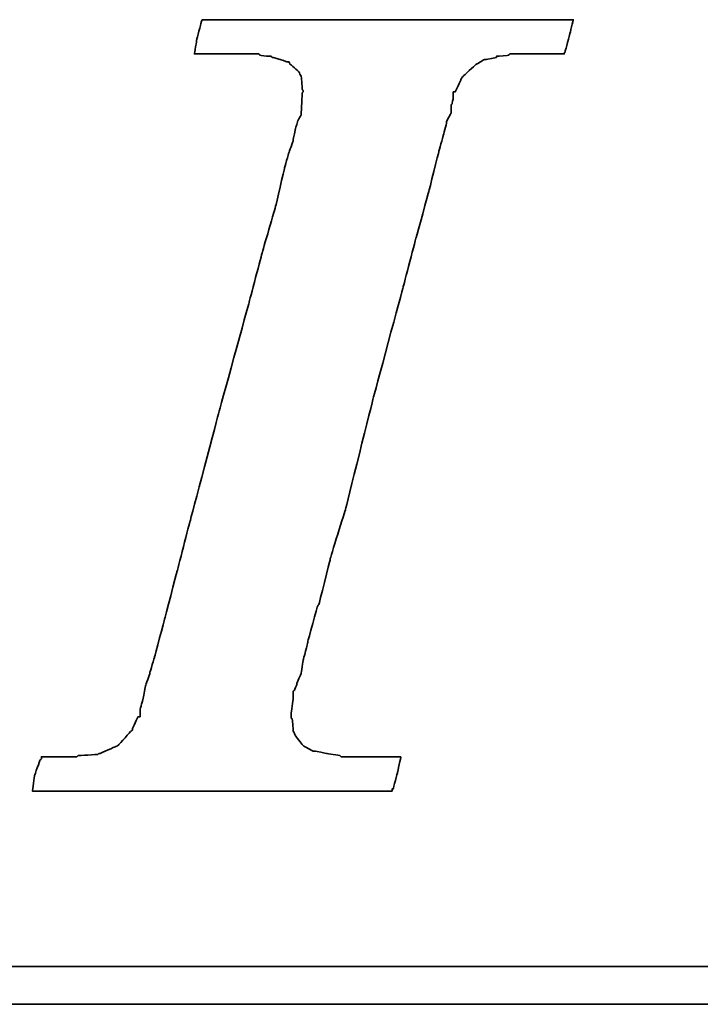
# Model space of a CAD drawing. Header units: millimetres. Extents: x 300 to 535, y -601 to -524.
# Tile 33 of 53: x 468.35 to 469.69, y -578.38 to -576.44. Entities that reach past the tile are written whole.
import ezdxf

# ---------------------------------------------------------------- set-up
doc = ezdxf.new("R2010")
doc.units = ezdxf.units.MM
doc.header["$LTSCALE"] = 0.1
doc.layers.add('DIM', color=4, linetype='CONTINUOUS')
doc.layers.add('layer 1', color=7, linetype='CONTINUOUS')

# ---------------------------------------------------------------- blocks, each defined once
blk = doc.blocks.new('TBI MOTION logo(完整正式版)')
at = {"layer": 'layer 1', "color": 22, "lineweight": 35}
for points, knots in [([(-40.59125, -7.94375), (-40.59125, -7.94375), (-40.97375, -7.94375), (-40.97375, -7.94375), (-40.97375, -7.94375), (-40.97375, -7.94375), (-41.38125, -7.94375), (-41.38125, -7.94375), (-41.38125, -7.94375), (-41.38125, -7.94375), (-41.54875, -7.94375), (-41.54875, -7.94375), (-41.54875, -7.94375), (-41.54875, -7.94375), (-41.59875, -7.94375), (-41.59875, -7.94375), (-41.59875, -7.94375), (-41.59875, -7.94375), (-41.88375, -7.94375), (-41.88375, -7.94375), (-41.88375, -7.94375), (-41.88375, -7.94375), (-41.90875, -7.91875), (-41.90875, -7.91875), (-41.90875, -7.91875), (-41.90875, -7.91875), (-42.19875, -7.87125), (-42.19875, -7.87125), (-42.19875, -7.87125), (-42.19875, -7.87125), (-42.43875, -7.82375), (-42.43875, -7.82375), (-42.43875, -7.82375), (-42.43875, -7.82375), (-42.45875, -7.82375), (-42.45875, -7.82375), (-42.45875, -7.82375), (-42.45875, -7.82375), (-42.48625, -7.82375), (-42.48625, -7.82375), (-42.48625, -7.82375), (-42.48625, -7.82375), (-42.67625, -7.72375), (-42.67625, -7.72375), (-42.67625, -7.72375), (-42.67625, -7.72375), (-42.70125, -7.70375), (-42.70125, -7.70375), (-42.70125, -7.70375), (-42.70125, -7.70375), (-42.72375, -7.67875), (-42.72375, -7.67875), (-42.72375, -7.67875), (-42.72375, -7.67875), (-42.86875, -7.48875), (-42.86875, -7.48875), (-42.86875, -7.48875), (-42.86875, -7.48875), (-42.89375, -7.43875), (-42.89375, -7.43875), (-42.89375, -7.43875), (-42.89375, -7.43875), (-42.91875, -7.38875), (-42.91875, -7.38875), (-42.91875, -7.38875), (-42.91875, -7.38875), (-42.93875, -7.12875), (-42.93875, -7.12875), (-42.93875, -7.12875), (-42.93875, -7.12875), (-42.96375, -7.10375), (-42.96375, -7.10375), (-42.96375, -7.10375), (-42.96375, -7.10375), (-42.96375, -7.05375), (-42.96375, -7.05375), (-42.96375, -7.05375), (-42.96375, -7.05375), (-42.96375, -7.00875), (-42.96375, -7.00875), (-42.96375, -7.00875), (-42.96375, -7.00875), (-42.91875, -6.69625), (-42.91875, -6.69625), (-42.91875, -6.69625), (-42.91875, -6.69625), (-42.91875, -6.62375), (-42.91875, -6.62375), (-42.91875, -6.62375), (-42.91875, -6.62375), (-42.91875, -6.59625), (-42.91875, -6.59625), (-42.91875, -6.59625), (-42.91875, -6.59625), (-42.91875, -6.57375), (-42.91875, -6.57375), (-42.91875, -6.57375), (-42.91875, -6.57375), (-42.91875, -6.52875), (-42.91875, -6.52875), (-42.91875, -6.52875), (-42.91875, -6.52875), (-42.89375, -6.50375), (-42.89375, -6.50375), (-42.89375, -6.50375), (-42.89375, -6.50375), (-42.84375, -6.38375), (-42.84375, -6.38375), (-42.84375, -6.38375), (-42.84375, -6.38375), (-42.84375, -6.35875), (-42.84375, -6.35875), (-42.84375, -6.35875), (-42.84375, -6.35875), (-42.74625, -6.14375), (-42.74625, -6.14375), (-42.74625, -6.14375), (-42.74625, -6.14375), (-42.70125, -5.85375), (-42.70125, -5.85375), (-42.70125, -5.85375), (-42.70125, -5.85375), (-42.60375, -5.47125), (-42.60375, -5.47125), (-42.60375, -5.47125), (-42.60375, -5.47125), (-42.60375, -5.44875), (-42.60375, -5.44875), (-42.60375, -5.44875), (-42.60375, -5.44875), (-42.38875, -4.67875), (-42.38875, -4.67875), (-42.38875, -4.67875), (-42.38875, -4.67875), (-42.36375, -4.65375), (-42.36375, -4.65375), (-42.36375, -4.65375), (-42.36375, -4.65375), (-42.12375, -3.69625), (-42.12375, -3.69625), (-42.12375, -3.69625), (-42.12375, -3.69625), (-42.12375, -3.67374), (-42.12375, -3.67374), (-42.12375, -3.67374), (-42.12375, -3.67374), (-41.78875, -2.59374), (-41.78875, -2.59374), (-41.78875, -2.59374), (-41.78875, -2.59374), (-41.18875, -0.19375), (-41.18875, -0.19375), (-41.18875, -0.19375), (-41.18875, -0.19375), (-40.54375, 2.20624), (-40.54375, 2.20624), (-40.54375, 2.20624), (-40.54375, 2.20624), (-40.25375, 3.30875), (-40.25375, 3.30875), (-40.25375, 3.30875), (-40.25375, 3.30875), (-39.98875, 4.27125), (-39.98875, 4.27125), (-39.98875, 4.27125), (-39.98875, 4.27125), (-39.77375, 5.13125), (-39.77375, 5.13125), (-39.77375, 5.13125), (-39.77375, 5.13125), (-39.67875, 5.47125), (-39.67875, 5.47125), (-39.67875, 5.47125), (-39.67875, 5.47125), (-39.60375, 5.75625), (-39.60375, 5.75625), (-39.60375, 5.75625), (-39.60375, 5.75625), (-39.60375, 5.78125), (-39.60375, 5.78125), (-39.60375, 5.78125), (-39.60375, 5.78125), (-39.50875, 5.97125), (-39.50875, 5.97125), (-39.50875, 5.97125), (-39.50875, 5.97125), (-39.50875, 6.13875), (-39.50875, 6.13875), (-39.50875, 6.13875), (-39.50875, 6.13875), (-39.48625, 6.16625), (-39.48625, 6.16625), (-39.48625, 6.16625), (-39.48625, 6.16625), (-39.46125, 6.28625), (-39.46125, 6.28625), (-39.46125, 6.28625), (-39.46125, 6.28625), (-39.46125, 6.42625), (-39.46125, 6.42625), (-39.46125, 6.42625), (-39.46125, 6.42625), (-39.41375, 6.42625), (-39.41375, 6.42625), (-39.41375, 6.42625), (-39.41375, 6.42625), (-39.29375, 6.69125), (-39.29375, 6.69125), (-39.29375, 6.69125), (-39.29375, 6.69125), (-39.26875, 6.74125), (-39.26875, 6.74125), (-39.26875, 6.74125), (-39.26875, 6.74125), (-39.24375, 6.76625), (-39.24375, 6.76625), (-39.24375, 6.76625), (-39.24375, 6.76625), (-38.98375, 7.00624), (-38.98375, 7.00624), (-38.98375, 7.00624), (-38.98375, 7.00624), (-38.95625, 7.02624), (-38.95625, 7.02624), (-38.95625, 7.02624), (-38.95625, 7.02624), (-38.78875, 7.12624), (-38.78875, 7.12624), (-38.78875, 7.12624), (-38.78875, 7.12624), (-38.76375, 7.12624), (-38.76375, 7.12624), (-38.76375, 7.12624), (-38.76375, 7.12624), (-38.74375, 7.12624), (-38.74375, 7.12624), (-38.74375, 7.12624), (-38.74375, 7.12624), (-38.52875, 7.17125), (-38.52875, 7.17125), (-38.52875, 7.17125), (-38.52875, 7.17125), (-38.52875, 7.19624), (-38.52875, 7.19624), (-38.52875, 7.19624), (-38.52875, 7.19624), (-38.50375, 7.19624), (-38.50375, 7.19624), (-38.50375, 7.19624), (-38.50375, 7.19624), (-38.26125, 7.21875), (-38.26125, 7.21875), (-38.26125, 7.21875), (-38.26125, 7.21875), (-38.23875, 7.24624), (-38.23875, 7.24624), (-38.23875, 7.24624), (-38.23875, 7.24624), (-38.21625, 7.24624), (-38.21625, 7.24624), (-38.21625, 7.24624), (-38.21625, 7.24624), (-38.18875, 7.24624), (-38.18875, 7.24624), (-38.18875, 7.24624), (-38.18875, 7.24624), (-37.90375, 7.24624), (-37.90375, 7.24624), (-37.90375, 7.24624), (-37.90375, 7.24624), (-37.85375, 7.24624), (-37.85375, 7.24624), (-37.85375, 7.24624), (-37.85375, 7.24624), (-37.75875, 7.24624), (-37.75875, 7.24624), (-37.75875, 7.24624), (-37.75875, 7.24624), (-37.42375, 7.24624), (-37.42375, 7.24624), (-37.42375, 7.24624), (-37.42375, 7.24624), (-37.08875, 7.24624), (-37.08875, 7.24624), (-37.08875, 7.24624), (-37.08875, 7.24624), (-37.06375, 7.24624), (-37.06375, 7.24624), (-37.06375, 7.24624), (-37.06375, 7.24624), (-37.06375, 7.26624), (-37.06375, 7.26624), (-37.06375, 7.26624), (-37.06375, 7.26624), (-37.03875, 7.29125), (-37.03875, 7.29125), (-37.03875, 7.29125), (-37.03875, 7.29125), (-37.03875, 7.31625), (-37.03875, 7.31625), (-37.03875, 7.31625), (-37.03875, 7.31625), (-36.94125, 7.67625), (-36.94125, 7.67625), (-36.94125, 7.67625), (-36.94125, 7.67625), (-36.86875, 7.98625), (-36.86875, 7.98625), (-36.86875, 7.98625), (-36.86875, 7.98625), (-36.98875, 7.98625), (-36.98875, 7.98625), (-36.98875, 7.98625), (-36.98875, 7.98625), (-37.42375, 7.98625), (-37.42375, 7.98625), (-37.42375, 7.98625), (-37.42375, 7.98625), (-37.94875, 7.98625), (-37.94875, 7.98625), (-37.94875, 7.98625), (-37.94875, 7.98625), (-38.57375, 7.98625), (-38.57375, 7.98625), (-38.57375, 7.98625), (-38.57375, 7.98625), (-39.29375, 7.98625), (-39.29375, 7.98625), (-39.29375, 7.98625), (-39.29375, 7.98625), (-40.82875, 7.98625), (-40.82875, 7.98625), (-40.82875, 7.98625), (-40.82875, 7.98625), (-42.36375, 7.98625), (-42.36375, 7.98625), (-42.36375, 7.98625), (-42.36375, 7.98625), (-43.08375, 7.98625), (-43.08375, 7.98625), (-43.08375, 7.98625), (-43.08375, 7.98625), (-43.70875, 7.98625), (-43.70875, 7.98625), (-43.70875, 7.98625), (-43.70875, 7.98625), (-44.23375, 7.98625), (-44.23375, 7.98625), (-44.23375, 7.98625), (-44.23375, 7.98625), (-44.66875, 7.98625), (-44.66875, 7.98625), (-44.66875, 7.98625), (-44.66875, 7.98625), (-44.88375, 7.98625), (-44.88375, 7.98625), (-44.88375, 7.98625), (-44.88375, 7.98625), (-44.90875, 7.94125), (-44.90875, 7.94125), (-44.90875, 7.94125), (-44.90875, 7.94125), (-44.90875, 7.91625), (-44.90875, 7.91625), (-44.90875, 7.91625), (-44.90875, 7.91625), (-45.00375, 7.55625), (-45.00375, 7.55625), (-45.00375, 7.55625), (-45.00375, 7.55625), (-45.05375, 7.24624), (-45.05375, 7.24624), (-45.05375, 7.24624), (-45.05375, 7.24624), (-44.61875, 7.24624), (-44.61875, 7.24624), (-44.61875, 7.24624), (-44.61875, 7.24624), (-44.11375, 7.24624), (-44.11375, 7.24624), (-44.11375, 7.24624), (-44.11375, 7.24624), (-43.99375, 7.24624), (-43.99375, 7.24624), (-43.99375, 7.24624), (-43.99375, 7.24624), (-43.94625, 7.24624), (-43.94625, 7.24624), (-43.94625, 7.24624), (-43.94625, 7.24624), (-43.92374, 7.24624), (-43.92374, 7.24624), (-43.92374, 7.24624), (-43.92374, 7.24624), (-43.65875, 7.24624), (-43.65875, 7.24624), (-43.65875, 7.24624), (-43.65875, 7.24624), (-43.63875, 7.21875), (-43.63875, 7.21875), (-43.63875, 7.21875), (-43.63875, 7.21875), (-43.46875, 7.19624), (-43.46875, 7.19624), (-43.46875, 7.19624), (-43.46875, 7.19624), (-43.39875, 7.19624), (-43.39875, 7.19624), (-43.39875, 7.19624), (-43.39875, 7.19624), (-43.37125, 7.17125), (-43.37125, 7.17125), (-43.37125, 7.17125), (-43.37125, 7.17125), (-43.34875, 7.17125), (-43.34875, 7.17125), (-43.34875, 7.17125), (-43.34875, 7.17125), (-43.20375, 7.12624), (-43.20375, 7.12624), (-43.20375, 7.12624), (-43.20375, 7.12624), (-43.05875, 7.07624), (-43.05875, 7.07624), (-43.05875, 7.07624), (-43.05875, 7.07624), (-43.01375, 7.07624), (-43.01375, 7.07624), (-43.01375, 7.07624), (-43.01375, 7.07624), (-42.98875, 7.02624), (-42.98875, 7.02624), (-42.98875, 7.02624), (-42.98875, 7.02624), (-42.79875, 6.86125), (-42.79875, 6.86125), (-42.79875, 6.86125), (-42.79875, 6.86125), (-42.77375, 6.81125), (-42.77375, 6.81125), (-42.77375, 6.81125), (-42.77375, 6.81125), (-42.74625, 6.76625), (-42.74625, 6.76625), (-42.74625, 6.76625), (-42.74625, 6.76625), (-42.72375, 6.47625), (-42.72375, 6.47625), (-42.72375, 6.47625), (-42.72375, 6.47625), (-42.70125, 6.45124), (-42.70125, 6.45124), (-42.70125, 6.45124), (-42.70125, 6.45124), (-42.70125, 6.42625), (-42.70125, 6.42625), (-42.70125, 6.42625), (-42.70125, 6.42625), (-42.72375, 6.40625), (-42.72375, 6.40625), (-42.72375, 6.40625), (-42.72375, 6.40625), (-42.74625, 5.97125), (-42.74625, 5.97125), (-42.74625, 5.97125), (-42.74625, 5.97125), (-42.74625, 5.94625), (-42.74625, 5.94625), (-42.74625, 5.94625), (-42.74625, 5.94625), (-42.74625, 5.92625), (-42.74625, 5.92625), (-42.74625, 5.92625), (-42.74625, 5.92625), (-42.77375, 5.87625), (-42.77375, 5.87625), (-42.77375, 5.87625), (-42.77375, 5.87625), (-42.81875, 5.80625), (-42.81875, 5.80625), (-42.81875, 5.80625), (-42.81875, 5.80625), (-42.86875, 5.63625), (-42.86875, 5.63625), (-42.86875, 5.63625), (-42.86875, 5.63625), (-42.91875, 5.39625), (-42.91875, 5.39625), (-42.91875, 5.39625), (-42.91875, 5.39625), (-42.91875, 5.37124), (-42.91875, 5.37124), (-42.91875, 5.37124), (-42.91875, 5.37124), (-43.01375, 5.10874), (-43.01375, 5.10874), (-43.01375, 5.10874), (-43.01375, 5.10874), (-43.10875, 4.77124), (-43.10875, 4.77124), (-43.10875, 4.77124), (-43.10875, 4.77124), (-43.29875, 3.95625), (-43.29875, 3.95625), (-43.29875, 3.95625), (-43.29875, 3.95625), (-43.58875, 2.95125), (-43.58875, 2.95125), (-43.58875, 2.95125), (-43.58875, 2.95125), (-43.87375, 1.87125), (-43.87375, 1.87125), (-43.87375, 1.87125), (-43.87375, 1.87125), (-44.52625, -0.50374), (-44.52625, -0.50374), (-44.52625, -0.50374), (-44.52625, -0.50374), (-45.14875, -2.85375), (-45.14875, -2.85375), (-45.14875, -2.85375), (-45.14875, -2.85375), (-45.43375, -3.95875), (-45.43375, -3.95875), (-45.43375, -3.95875), (-45.43375, -3.95875), (-45.69875, -4.96875), (-45.69875, -4.96875), (-45.69875, -4.96875), (-45.69875, -4.96875), (-45.91375, -5.78375), (-45.91375, -5.78375), (-45.91375, -5.78375), (-45.91375, -5.78375), (-46.01375, -6.11875), (-46.01375, -6.11875), (-46.01375, -6.11875), (-46.01375, -6.11875), (-46.01375, -6.14375), (-46.01375, -6.14375), (-46.01375, -6.14375), (-46.01375, -6.14375), (-46.10875, -6.40875), (-46.10875, -6.40875), (-46.10875, -6.40875), (-46.10875, -6.40875), (-46.15375, -6.64875), (-46.15375, -6.64875), (-46.15375, -6.64875), (-46.15375, -6.64875), (-46.20375, -6.83875), (-46.20375, -6.83875), (-46.20375, -6.83875), (-46.20375, -6.83875), (-46.22875, -6.93375), (-46.22875, -6.93375), (-46.22875, -6.93375), (-46.22875, -6.93375), (-46.22875, -7.07875), (-46.22875, -7.07875), (-46.22875, -7.07875), (-46.22875, -7.07875), (-46.27375, -7.07875), (-46.27375, -7.07875), (-46.27375, -7.07875), (-46.27375, -7.07875), (-46.39375, -7.34375), (-46.39375, -7.34375), (-46.39375, -7.34375), (-46.39375, -7.34375), (-46.39375, -7.36875), (-46.39375, -7.36875), (-46.39375, -7.36875), (-46.39375, -7.36875), (-46.42125, -7.38875), (-46.42125, -7.38875), (-46.42125, -7.38875), (-46.42125, -7.38875), (-46.68375, -7.67875), (-46.68375, -7.67875), (-46.68375, -7.67875), (-46.68375, -7.67875), (-46.70875, -7.70375), (-46.70875, -7.70375), (-46.70875, -7.70375), (-46.70875, -7.70375), (-46.75375, -7.72375), (-46.75375, -7.72375), (-46.75375, -7.72375), (-46.75375, -7.72375), (-47.08875, -7.87125), (-47.08875, -7.87125), (-47.08875, -7.87125), (-47.08875, -7.87125), (-47.11625, -7.87125), (-47.11625, -7.87125), (-47.11625, -7.87125), (-47.11625, -7.87125), (-47.13875, -7.89375), (-47.13875, -7.89375), (-47.13875, -7.89375), (-47.13875, -7.89375), (-47.56875, -7.91875), (-47.56875, -7.91875), (-47.56875, -7.91875), (-47.56875, -7.91875), (-47.59625, -7.94375), (-47.59625, -7.94375), (-47.59625, -7.94375), (-47.59625, -7.94375), (-47.64375, -7.94375), (-47.64375, -7.94375), (-47.64375, -7.94375), (-47.64375, -7.94375), (-47.73625, -7.94375), (-47.73625, -7.94375), (-47.73625, -7.94375), (-47.73625, -7.94375), (-48.07375, -7.94375), (-48.07375, -7.94375), (-48.07375, -7.94375), (-48.07375, -7.94375), (-48.36125, -7.94375), (-48.36125, -7.94375), (-48.36125, -7.94375), (-48.36125, -7.94375), (-48.36125, -7.96625), (-48.36125, -7.96625), (-48.36125, -7.96625), (-48.36125, -7.96625), (-48.36125, -7.99125), (-48.36125, -7.99125), (-48.36125, -7.99125), (-48.36125, -7.99125), (-48.38875, -8.01375), (-48.38875, -8.01375), (-48.38875, -8.01375), (-48.38875, -8.01375), (-48.50875, -8.34875), (-48.50875, -8.34875), (-48.50875, -8.34875), (-48.50875, -8.34875), (-48.55375, -8.68625), (-48.55375, -8.68625), (-48.55375, -8.68625), (-48.55375, -8.68625), (-48.45875, -8.68625), (-48.45875, -8.68625), (-48.45875, -8.68625), (-48.45875, -8.68625), (-48.07375, -8.68625), (-48.07375, -8.68625), (-48.07375, -8.68625), (-48.07375, -8.68625), (-47.52375, -8.68625), (-47.52375, -8.68625), (-47.52375, -8.68625), (-47.52375, -8.68625), (-46.92375, -8.68625), (-46.92375, -8.68625), (-46.92375, -8.68625), (-46.92375, -8.68625), (-46.25375, -8.68625), (-46.25375, -8.68625), (-46.25375, -8.68625), (-46.25375, -8.68625), (-46.20375, -8.68625), (-46.20375, -8.68625), (-46.20375, -8.68625), (-46.20375, -8.68625), (-44.71375, -8.68625), (-44.71375, -8.68625), (-44.71375, -8.68625), (-44.71375, -8.68625), (-43.22875, -8.68625), (-43.22875, -8.68625), (-43.22875, -8.68625), (-43.22875, -8.68625), (-42.55875, -8.68625), (-42.55875, -8.68625), (-42.55875, -8.68625), (-42.55875, -8.68625), (-42.50875, -8.68625), (-42.50875, -8.68625), (-42.50875, -8.68625), (-42.50875, -8.68625), (-41.93375, -8.68625), (-41.93375, -8.68625), (-41.93375, -8.68625), (-41.93375, -8.68625), (-41.38125, -8.68625), (-41.38125, -8.68625), (-41.38125, -8.68625), (-41.38125, -8.68625), (-40.97375, -8.68625), (-40.97375, -8.68625), (-40.97375, -8.68625), (-40.97375, -8.68625), (-40.78125, -8.68625), (-40.78125, -8.68625), (-40.78125, -8.68625), (-40.78125, -8.68625), (-40.78125, -8.63875), (-40.78125, -8.63875), (-40.78125, -8.63875), (-40.78125, -8.63875), (-40.75875, -8.63875), (-40.75875, -8.63875), (-40.75875, -8.63875), (-40.75875, -8.63875), (-40.66375, -8.27875), (-40.66375, -8.27875), (-40.66375, -8.27875), (-40.66375, -8.27875), (-40.59125, -7.94375), (-40.59125, -7.94375)], [0, 0, 0, 0, 0.00558659, 0.00558659, 0.00558659, 0.0055866, 0.01117318, 0.01117318, 0.01117318, 0.01117319, 0.01675978, 0.01675978, 0.01675978, 0.01675979, 0.02234637, 0.02234637, 0.02234637, 0.02234638, 0.02793296, 0.02793296, 0.02793296, 0.02793297, 0.03351955, 0.03351955, 0.03351955, 0.03351956, 0.03910615, 0.03910615, 0.03910615, 0.03910616, 0.04469274, 0.04469274, 0.04469274, 0.04469275, 0.05027933, 0.05027933, 0.05027933, 0.05027934, 0.05586592, 0.05586592, 0.05586592, 0.05586593, 0.06145251, 0.06145251, 0.06145251, 0.06145252, 0.06703911, 0.06703911, 0.06703911, 0.06703912, 0.0726257, 0.0726257, 0.0726257, 0.07262571, 0.07821229, 0.07821229, 0.07821229, 0.0782123, 0.08379888, 0.08379888, 0.08379888, 0.08379889, 0.08938547, 0.08938547, 0.08938547, 0.08938548, 0.09497207, 0.09497207, 0.09497207, 0.09497208, 0.10055866, 0.10055866, 0.10055866, 0.10055867, 0.10614525, 0.10614525, 0.10614525, 0.10614526, 0.11173184, 0.11173184, 0.11173184, 0.11173185, 0.11731844, 0.11731844, 0.11731844, 0.11731845, 0.12290503, 0.12290503, 0.12290503, 0.12290504, 0.12849162, 0.12849162, 0.12849162, 0.12849163, 0.13407821, 0.13407821, 0.13407821, 0.13407822, 0.1396648, 0.1396648, 0.1396648, 0.13966481, 0.1452514, 0.1452514, 0.1452514, 0.14525141, 0.15083799, 0.15083799, 0.15083799, 0.150838, 0.15642458, 0.15642458, 0.15642458, 0.15642459, 0.16201117, 0.16201117, 0.16201117, 0.16201118, 0.16759777, 0.16759777, 0.16759777, 0.16759778, 0.17318436, 0.17318436, 0.17318436, 0.17318437, 0.17877095, 0.17877095, 0.17877095, 0.17877096, 0.18435754, 0.18435754, 0.18435754, 0.18435755, 0.18994413, 0.18994413, 0.18994413, 0.18994414, 0.19553073, 0.19553073, 0.19553073, 0.19553074, 0.20111732, 0.20111732, 0.20111732, 0.20111733, 0.20670391, 0.20670391, 0.20670391, 0.20670392, 0.2122905, 0.2122905, 0.2122905, 0.21229051, 0.21787709, 0.21787709, 0.21787709, 0.2178771, 0.22346369, 0.22346369, 0.22346369, 0.2234637, 0.22905028, 0.22905028, 0.22905028, 0.22905029, 0.23463687, 0.23463687, 0.23463687, 0.23463688, 0.24022346, 0.24022346, 0.24022346, 0.24022347, 0.24581006, 0.24581006, 0.24581006, 0.24581007, 0.25139665, 0.25139665, 0.25139665, 0.25139666, 0.25698324, 0.25698324, 0.25698324, 0.25698325, 0.26256983, 0.26256983, 0.26256983, 0.26256984, 0.26815642, 0.26815642, 0.26815642, 0.26815643, 0.27374302, 0.27374302, 0.27374302, 0.27374303, 0.27932961, 0.27932961, 0.27932961, 0.27932962, 0.2849162, 0.2849162, 0.2849162, 0.28491621, 0.29050279, 0.29050279, 0.29050279, 0.2905028, 0.29608939, 0.29608939, 0.29608939, 0.2960894, 0.30167598, 0.30167598, 0.30167598, 0.30167599, 0.30726257, 0.30726257, 0.30726257, 0.30726258, 0.31284916, 0.31284916, 0.31284916, 0.31284917, 0.31843575, 0.31843575, 0.31843575, 0.31843576, 0.32402235, 0.32402235, 0.32402235, 0.32402236, 0.32960894, 0.32960894, 0.32960894, 0.32960895, 0.33519553, 0.33519553, 0.33519553, 0.33519554, 0.34078212, 0.34078212, 0.34078212, 0.34078213, 0.34636872, 0.34636872, 0.34636872, 0.34636873, 0.35195531, 0.35195531, 0.35195531, 0.35195532, 0.3575419, 0.3575419, 0.3575419, 0.35754191, 0.36312849, 0.36312849, 0.36312849, 0.3631285, 0.36871508, 0.36871508, 0.36871508, 0.36871509, 0.37430168, 0.37430168, 0.37430168, 0.37430169, 0.37988827, 0.37988827, 0.37988827, 0.37988828, 0.38547486, 0.38547486, 0.38547486, 0.38547487, 0.39106145, 0.39106145, 0.39106145, 0.39106146, 0.39664804, 0.39664804, 0.39664804, 0.39664805, 0.40223464, 0.40223464, 0.40223464, 0.40223465, 0.40782123, 0.40782123, 0.40782123, 0.40782124, 0.41340782, 0.41340782, 0.41340782, 0.41340783, 0.41899441, 0.41899441, 0.41899441, 0.41899442, 0.42458101, 0.42458101, 0.42458101, 0.42458102, 0.4301676, 0.4301676, 0.4301676, 0.43016761, 0.43575419, 0.43575419, 0.43575419, 0.4357542, 0.44134078, 0.44134078, 0.44134078, 0.44134079, 0.44692737, 0.44692737, 0.44692737, 0.44692738, 0.45251397, 0.45251397, 0.45251397, 0.45251398, 0.45810056, 0.45810056, 0.45810056, 0.45810057, 0.46368715, 0.46368715, 0.46368715, 0.46368716, 0.46927374, 0.46927374, 0.46927374, 0.46927375, 0.47486034, 0.47486034, 0.47486034, 0.47486035, 0.48044693, 0.48044693, 0.48044693, 0.48044694, 0.48603352, 0.48603352, 0.48603352, 0.48603353, 0.49162011, 0.49162011, 0.49162011, 0.49162012, 0.4972067, 0.4972067, 0.4972067, 0.49720671, 0.5027933, 0.5027933, 0.5027933, 0.50279331, 0.50837989, 0.50837989, 0.50837989, 0.5083799, 0.51396648, 0.51396648, 0.51396648, 0.51396649, 0.51955307, 0.51955307, 0.51955307, 0.51955308, 0.52513966, 0.52513966, 0.52513966, 0.52513967, 0.53072626, 0.53072626, 0.53072626, 0.53072627, 0.53631285, 0.53631285, 0.53631285, 0.53631286, 0.54189944, 0.54189944, 0.54189944, 0.54189945, 0.54748603, 0.54748603, 0.54748603, 0.54748604, 0.55307263, 0.55307263, 0.55307263, 0.55307264, 0.55865922, 0.55865922, 0.55865922, 0.55865923, 0.56424581, 0.56424581, 0.56424581, 0.56424582, 0.5698324, 0.5698324, 0.5698324, 0.56983241, 0.57541899, 0.57541899, 0.57541899, 0.575419, 0.58100559, 0.58100559, 0.58100559, 0.5810056, 0.58659218, 0.58659218, 0.58659218, 0.58659219, 0.59217877, 0.59217877, 0.59217877, 0.59217878, 0.59776536, 0.59776536, 0.59776536, 0.59776537, 0.60335196, 0.60335196, 0.60335196, 0.60335197, 0.60893855, 0.60893855, 0.60893855, 0.60893856, 0.61452514, 0.61452514, 0.61452514, 0.61452515, 0.62011173, 0.62011173, 0.62011173, 0.62011174, 0.62569832, 0.62569832, 0.62569832, 0.62569833, 0.63128492, 0.63128492, 0.63128492, 0.63128493, 0.63687151, 0.63687151, 0.63687151, 0.63687152, 0.6424581, 0.6424581, 0.6424581, 0.64245811, 0.64804469, 0.64804469, 0.64804469, 0.6480447, 0.65363128, 0.65363128, 0.65363128, 0.65363129, 0.65921788, 0.65921788, 0.65921788, 0.65921789, 0.66480447, 0.66480447, 0.66480447, 0.66480448, 0.67039106, 0.67039106, 0.67039106, 0.67039107, 0.67597765, 0.67597765, 0.67597765, 0.67597766, 0.68156425, 0.68156425, 0.68156425, 0.68156426, 0.68715084, 0.68715084, 0.68715084, 0.68715085, 0.69273743, 0.69273743, 0.69273743, 0.69273744, 0.69832402, 0.69832402, 0.69832402, 0.69832403, 0.70391061, 0.70391061, 0.70391061, 0.70391062, 0.70949721, 0.70949721, 0.70949721, 0.70949722, 0.7150838, 0.7150838, 0.7150838, 0.71508381, 0.72067039, 0.72067039, 0.72067039, 0.7206704, 0.72625698, 0.72625698, 0.72625698, 0.72625699, 0.73184358, 0.73184358, 0.73184358, 0.73184359, 0.73743017, 0.73743017, 0.73743017, 0.73743018, 0.74301676, 0.74301676, 0.74301676, 0.74301677, 0.74860335, 0.74860335, 0.74860335, 0.74860336, 0.75418994, 0.75418994, 0.75418994, 0.75418995, 0.75977654, 0.75977654, 0.75977654, 0.75977655, 0.76536313, 0.76536313, 0.76536313, 0.76536314, 0.77094972, 0.77094972, 0.77094972, 0.77094973, 0.77653631, 0.77653631, 0.77653631, 0.77653632, 0.78212291, 0.78212291, 0.78212291, 0.78212292, 0.7877095, 0.7877095, 0.7877095, 0.78770951, 0.79329609, 0.79329609, 0.79329609, 0.7932961, 0.79888268, 0.79888268, 0.79888268, 0.79888269, 0.80446927, 0.80446927, 0.80446927, 0.80446928, 0.81005587, 0.81005587, 0.81005587, 0.81005588, 0.81564246, 0.81564246, 0.81564246, 0.81564247, 0.82122905, 0.82122905, 0.82122905, 0.82122906, 0.82681564, 0.82681564, 0.82681564, 0.82681565, 0.83240223, 0.83240223, 0.83240223, 0.83240224, 0.83798883, 0.83798883, 0.83798883, 0.83798884, 0.84357542, 0.84357542, 0.84357542, 0.84357543, 0.84916201, 0.84916201, 0.84916201, 0.84916202, 0.8547486, 0.8547486, 0.8547486, 0.85474861, 0.8603352, 0.8603352, 0.8603352, 0.86033521, 0.86592179, 0.86592179, 0.86592179, 0.8659218, 0.87150838, 0.87150838, 0.87150838, 0.87150839, 0.87709497, 0.87709497, 0.87709497, 0.87709498, 0.88268156, 0.88268156, 0.88268156, 0.88268157, 0.88826816, 0.88826816, 0.88826816, 0.88826817, 0.89385475, 0.89385475, 0.89385475, 0.89385476, 0.89944134, 0.89944134, 0.89944134, 0.89944135, 0.90502793, 0.90502793, 0.90502793, 0.90502794, 0.91061453, 0.91061453, 0.91061453, 0.91061454, 0.91620112, 0.91620112, 0.91620112, 0.91620113, 0.92178771, 0.92178771, 0.92178771, 0.92178772, 0.9273743, 0.9273743, 0.9273743, 0.92737431, 0.93296089, 0.93296089, 0.93296089, 0.9329609, 0.93854749, 0.93854749, 0.93854749, 0.9385475, 0.94413408, 0.94413408, 0.94413408, 0.94413409, 0.94972067, 0.94972067, 0.94972067, 0.94972068, 0.95530726, 0.95530726, 0.95530726, 0.95530727, 0.96089385, 0.96089385, 0.96089385, 0.96089386, 0.96648045, 0.96648045, 0.96648045, 0.96648046, 0.97206704, 0.97206704, 0.97206704, 0.97206705, 0.97765363, 0.97765363, 0.97765363, 0.97765364, 0.98324022, 0.98324022, 0.98324022, 0.98324023, 0.98882682, 0.98882682, 0.98882682, 0.98882683, 0.99441341, 0.99441341, 0.99441341, 0.99441342, 1, 1, 1, 1]), ([(75.90875, -9.47875), (75.90875, -9.47875), (75.90875, -12.28625), (75.90875, -12.28625), (75.90875, -12.28625), (75.90875, -12.28625), (75.90875, -12.47875), (75.90875, -12.47875), (75.90875, -12.47875), (75.90875, -12.47875), (75.71625, -12.47875), (75.71625, -12.47875), (75.71625, -12.47875), (75.71625, -12.47875), (-88.32875, -12.47875), (-88.32875, -12.47875), (-88.32875, -12.47875), (-88.32875, -12.47875), (-88.32875, -13.29375), (-88.32875, -13.29375), (-88.32875, -13.29375), (-88.32875, -13.29375), (82.89125, -13.29375), (82.89125, -13.29375), (82.89125, -13.29375), (82.89125, -13.29375), (75.90875, -9.47875), (75.90875, -9.47875)], [0, 0, 0, 0, 0.14285714, 0.14285714, 0.14285714, 0.14285715, 0.28571429, 0.28571429, 0.28571429, 0.2857143, 0.42857143, 0.42857143, 0.42857143, 0.42857144, 0.57142857, 0.57142857, 0.57142857, 0.57142858, 0.71428571, 0.71428571, 0.71428571, 0.71428572, 0.85714286, 0.85714286, 0.85714286, 0.85714287, 1, 1, 1, 1])]:
    blk.add_open_spline(points, degree=3, knots=knots, dxfattribs=at)

msp = doc.modelspace()

# ---------------------------------------------------------------- block references
at = {"layer": 'DIM', "color": 0, "xscale": 0.0912171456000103, "yscale": 0.0912171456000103, "zscale": 0.0912171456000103}
msp.add_blockref('TBI MOTION logo(完整正式版)', (472.8002, -577.1674), dxfattribs=at)

doc.saveas('drawing.dxf')
